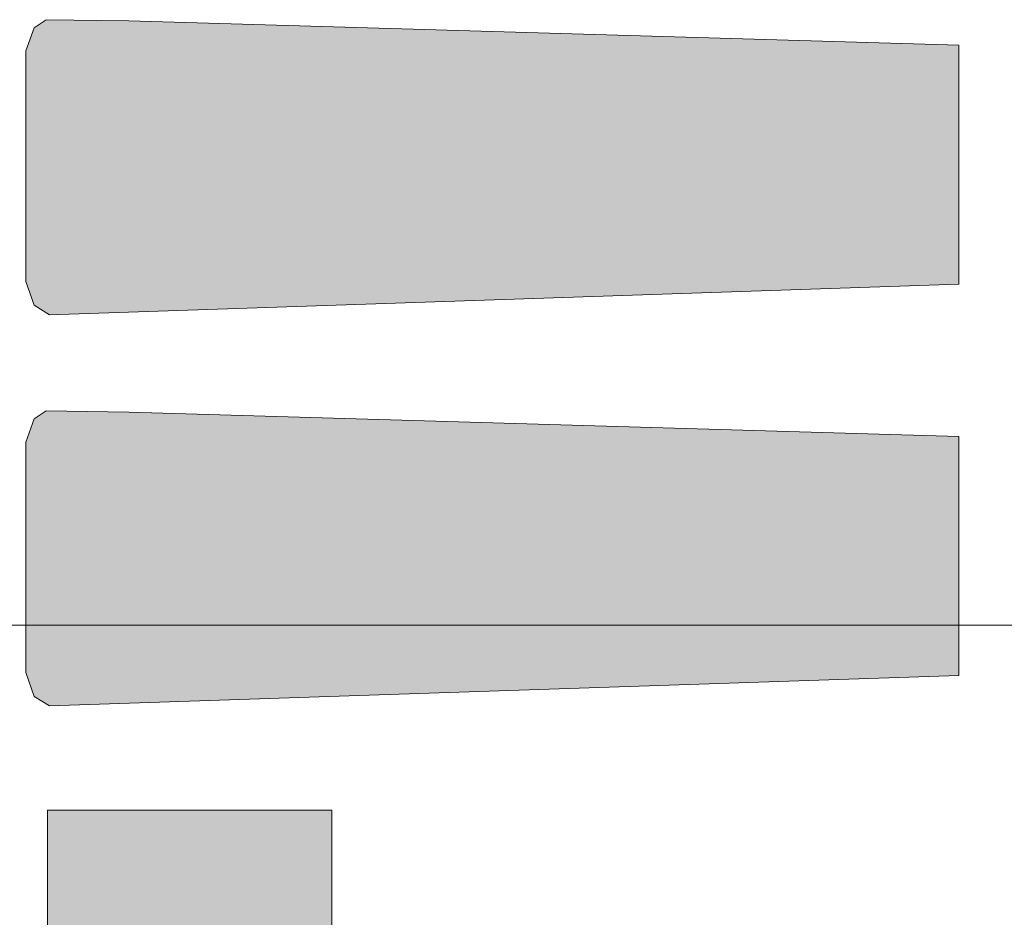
# Model space of a CAD drawing. Header units: millimetres. Extents: x -14761 to 157739, y -22400 to 107990.
# Tile 171 of 190: x 121076 to 122806, y 27062 to 28639. Entities that reach past the tile are written whole.
import ezdxf

# ---------------------------------------------------------------- set-up
doc = ezdxf.new("R2010")
doc.units = ezdxf.units.MM
doc.header["$MEASUREMENT"] = 0
doc.layers.add('Интерьер - лежаки 2', color=7, linetype='Continuous')
doc.layers.add('Элемент Модели - Оси', color=7, linetype='Continuous')

msp = doc.modelspace()

# ---------------------------------------------------------------- hatches: boundary and pattern name
at = {"layer": 'Интерьер - лежаки 2', "linetype": 'Continuous', "lineweight": 0, "true_color": 0xffffff}
for points in [[(121267.6, 28637.1), (121122.4, 28639), (121101, 28624.9), (121086.5, 28584.1), (121086.4, 28179.3), (121101, 28137.4), (121127.8, 28120.7), (122726.5, 28174.1), (122726.5, 28594.1)], [(121267.6, 27949.7), (121122.4, 27951.6), (121101, 27937.5), (121086.5, 27896.7), (121086.4, 27491.9), (121101, 27450), (121127.8, 27433.3), (122726.5, 27486.7), (122726.5, 27906.7)], [(121624.5, 27250), (121124.5, 27250), (121124.5, 26750), (121624.5, 26750)]]:
    msp.add_hatch(color=7, dxfattribs=at).paths.add_polyline_path(points)

# ---------------------------------------------------------------- linework, layer by layer
at = {"layer": 'Интерьер - лежаки 2', "color": 7, "linetype": 'Continuous', "lineweight": 15}
for p, q in [((121124.5, 26750), (121124.5, 27250)), ((121124.5, 27250), (121624.5, 27250)), ((121624.5, 27250), (121624.5, 26750))]:
    msp.add_line(p, q, dxfattribs=at)
at = {"layer": 'Интерьер - лежаки 2', "color": 7, "linetype": 'Continuous', "lineweight": 15, "flags": 128}
for points in [[(121267.6, 28637.1), (121122.4, 28639), (121101, 28624.9), (121086.5, 28584.1), (121086.4, 28179.3), (121101, 28137.4), (121127.8, 28120.7), (122726.5, 28174.1), (122726.5, 28594.1)], [(121267.6, 27949.7), (121122.4, 27951.6), (121101, 27937.5), (121086.5, 27896.7), (121086.4, 27491.9), (121101, 27450), (121127.8, 27433.3), (122726.5, 27486.7), (122726.5, 27906.7)]]:
    msp.add_lwpolyline(points, close=True, dxfattribs=at)
at = {"layer": 'Элемент Модели - Оси', "color": 7, "linetype": 'Continuous', "lineweight": 15}
msp.add_line((-12314.1, 27575), (155203.5, 27575), dxfattribs=at)

doc.saveas('drawing.dxf')
